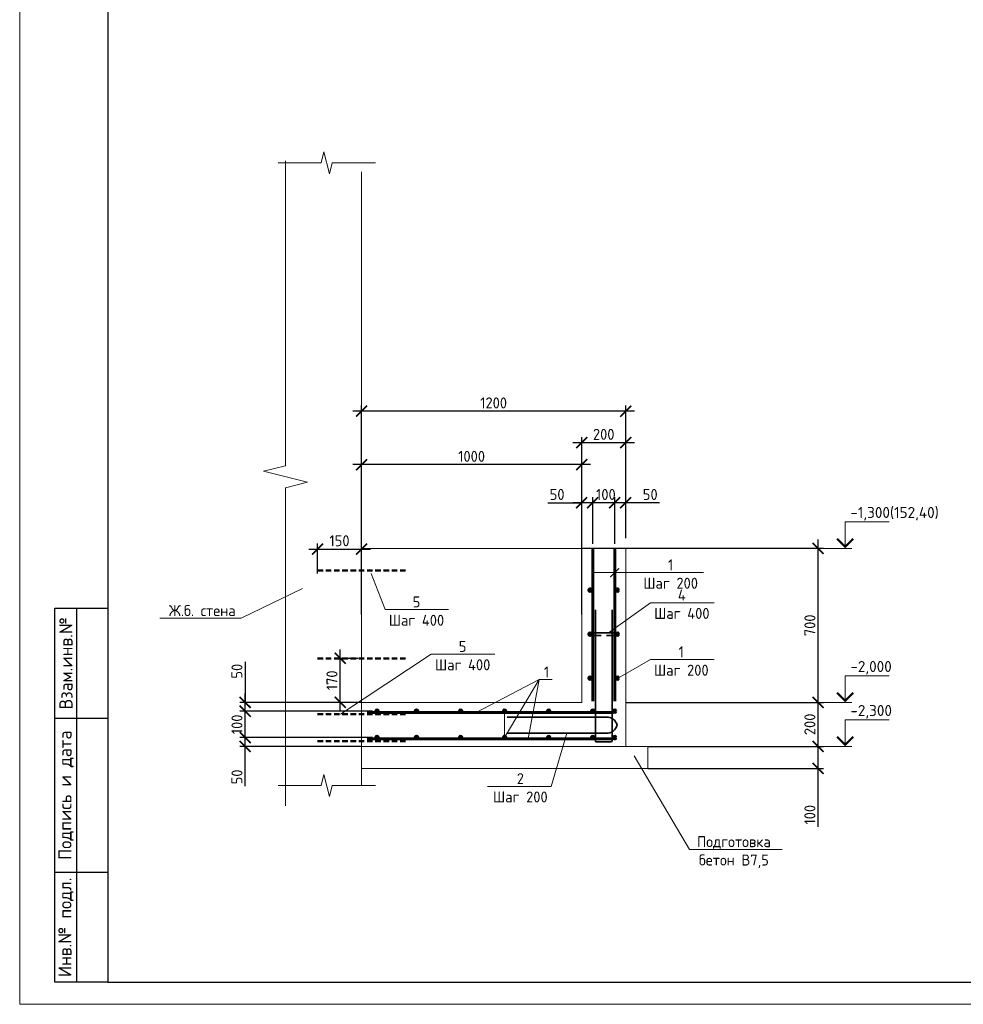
# Model space of a CAD drawing. Header units: millimetres. Extents: x 130535 to 3472113, y -231620 to 121434.
# Tile 27 of 133: x 344596 to 366028, y -140765 to -118390. Entities that reach past the tile are written whole.
import ezdxf
from ezdxf import colors
from ezdxf.entities.mleader import LeaderData, LeaderLine
from ezdxf.enums import TextEntityAlignment as Align
from ezdxf.math import Vec2, Vec3

# ---------------------------------------------------------------- set-up
doc = ezdxf.new("R2010")
doc.units = ezdxf.units.MM
doc.linetypes.add('DASHED2', pattern=[0.375, 0.25, -0.125])
doc.layers.get('DEFPOINTS').update_dxf_attribs({"color": 1, "lineweight": 0})
for name, color, linetype, lineweight in [('Основная 0.35', 200, 'Continuous', 35), ('Основная 0.60', 142, 'Continuous', 60), ('РАЗМЕРЫ', 1, 'Continuous', 9), ('Разрез жилая часть$0$Отметки', 1, 'Continuous', 20), ('Символы 0.20', 1, 'Continuous', 20), ('Текст', 7, 'Continuous', 25), ('Тонкая', 81, 'Continuous', 20), ('Тонкая 0.20', 30, 'Continuous', 20), ('ТОНКИЕ', 7, 'Continuous', 9)]:
    doc.layers.add(name, color=color, linetype=linetype, lineweight=lineweight)
doc.layers.add('ТОЛСТЫЕ_ОСНОВНЫЕ', color=6, linetype='Continuous')
doc.styles.add('GOST-2.304_Type-B', font='GOST_Common.ttf')
doc.styles.add('style1', font='GOST_Common.ttf', dxfattribs={"height": 500})
doc.styles.add('ГОСТ', font='isocpeur.TTF')
doc.dimstyles.new('СПДС', dxfattribs={"dimscale": 100, "dimtxt": 2.5, "dimasz": 2.5, "dimexe": 1.25, "dimexo": 0, "dimtad": 1, "dimdec": 0, "dimtxsty": 'GOST-2.304_Type-B', "dimblk": 'ARCHTICK', "dimcen": 2.5, "dimdle": 2, "dimadec": 0, "dimazin": 2, "dimtfac": 0.75, "dimtdec": 0, "dimtmove": 1, "dimatfit": 3, "dimfxl": 1, "dimtolj": 1, "dimarcsym": 1})

# ---------------------------------------------------------------- blocks, each defined once
blk = doc.blocks.new('*U5')
at = {"layer": 'ТОЛСТЫЕ_ОСНОВНЫЕ'}
for p, q in [((8, 5), (8, 90)), ((8, 90), (20, 90)), ((13, 5), (13, 90)), ((8, 65), (20, 65)), ((8, 30), (20, 30)), ((20, 5), (8, 5))]:
    blk.add_line(p, q, dxfattribs=at)
at = {"layer": 'ТОЛСТЫЕ_ОСНОВНЫЕ', "color": 6}
blk.add_lwpolyline([(20, 5), (589, 5), (589, 415), (20, 415)], close=True, dxfattribs=at)
at = {"layer": 'ТОНКИЕ'}
blk.add_lwpolyline([(0, 0), (594, 0), (594, 420), (0, 420)], close=True, dxfattribs=at)
at = {"layer": 'Текст', "style": 'style1'}
for s, p in [('Взам.инв.№', (10.5, 77.5)), ('Подпись и дата', (10.5, 47.5)), ('Инв.№ подл.', (10.5, 17.5))]:
    blk.add_text(s, height=3, rotation=90, dxfattribs=at).set_placement(p, align=Align.MIDDLE)
blk = doc.blocks.new('_None')
blk = doc.blocks.new('_ArchTick')
at = {"color": 0, "linetype": 'ByBlock', "const_width": 0.15}
blk.add_lwpolyline([(-0.5, -0.5), (0.5, 0.5)], dxfattribs=at)
blk = doc.blocks.new('*D683')
at = {"layer": 'DEFPOINTS', "color": 0, "linetype": 'Continuous', "lineweight": 0, "transparency": 16777216}
for p in [(349717, -134703), (352360, -134903), (352610, -134703)]:
    blk.add_point(p, dxfattribs=at)
at = {"layer": 'РАЗМЕРЫ', "color": 0, "linetype": 'Continuous', "lineweight": -2, "transparency": 16777216}
for p, q in [((349717, -135103), (349717, -134503)), ((352610, -134703), (349592, -134703)), ((352360, -134903), (349592, -134903)), ((349717, -135810), (349717, -134903))]:
    blk.add_line(p, q, dxfattribs=at)
at = {"layer": 'РАЗМЕРЫ', "color": 0, "linetype": 'Continuous', "lineweight": -2, "transparency": 16777216, "xscale": 250, "yscale": 250, "zscale": 250}
for p, rotation in [((349717, -134703), 90), ((349717, -134903), 270)]:
    blk.add_blockref('_ArchTick', p, dxfattribs=dict(at, rotation=rotation))
at = {"layer": 'РАЗМЕРЫ', "color": 0, "linetype": 'Continuous', "lineweight": 0, "transparency": 16777216, "insert": (349530, -135598), "char_height": 250, "attachment_point": 5, "rotation": 90, "style": 'GOST-2.304_Type-B'}
blk.add_mtext('\\A1;50', dxfattribs=at)
blk = doc.blocks.new('*D684')
at = {"layer": 'DEFPOINTS', "color": 0, "linetype": 'Continuous', "lineweight": 0, "transparency": 16777216}
for p in [(349717, -134103), (352610, -134103), (352610, -134703)]:
    blk.add_point(p, dxfattribs=at)
at = {"layer": 'РАЗМЕРЫ', "color": 0, "linetype": 'Continuous', "lineweight": -2, "transparency": 16777216}
for p, q in [((349717, -134903), (349717, -133903)), ((352610, -134103), (349592, -134103)), ((352610, -134703), (349592, -134703))]:
    blk.add_line(p, q, dxfattribs=at)
at = {"layer": 'РАЗМЕРЫ', "color": 0, "linetype": 'Continuous', "lineweight": -2, "transparency": 16777216, "xscale": 250, "yscale": 250, "zscale": 250}
for p, rotation in [((349717, -134103), 90), ((349717, -134703), 270)]:
    blk.add_blockref('_ArchTick', p, dxfattribs=dict(at, rotation=rotation))
at = {"layer": 'РАЗМЕРЫ', "color": 0, "linetype": 'Continuous', "lineweight": 0, "transparency": 16777216, "insert": (349530, -134403), "char_height": 250, "attachment_point": 5, "rotation": 90, "style": 'GOST-2.304_Type-B'}
blk.add_mtext('\\A1;100', dxfattribs=at)
blk = doc.blocks.new('*D685')
at = {"layer": 'DEFPOINTS', "color": 0, "linetype": 'Continuous', "lineweight": 0, "transparency": 16777216}
for p in [(349717, -133903), (352360, -133903), (352610, -134103)]:
    blk.add_point(p, dxfattribs=at)
at = {"layer": 'РАЗМЕРЫ', "color": 0, "linetype": 'Continuous', "lineweight": -2, "transparency": 16777216}
for p, q in [((349717, -132982), (349717, -133903)), ((349717, -134303), (349717, -133703)), ((352360, -133903), (349592, -133903)), ((352610, -134103), (349592, -134103))]:
    blk.add_line(p, q, dxfattribs=at)
at = {"layer": 'РАЗМЕРЫ', "color": 0, "linetype": 'Continuous', "lineweight": -2, "transparency": 16777216, "xscale": 250, "yscale": 250, "zscale": 250}
for p, rotation in [((349717, -133903), 90), ((349717, -134103), 270)]:
    blk.add_blockref('_ArchTick', p, dxfattribs=dict(at, rotation=rotation))
at = {"layer": 'РАЗМЕРЫ', "color": 0, "linetype": 'Continuous', "lineweight": 0, "transparency": 16777216, "insert": (349530, -133195), "char_height": 250, "attachment_point": 5, "rotation": 90, "style": 'GOST-2.304_Type-B'}
blk.add_mtext('\\A1;50', dxfattribs=at)
blk = doc.blocks.new('*D686')
at = {"layer": 'DEFPOINTS', "color": 0, "linetype": 'Continuous', "lineweight": 0, "transparency": 16777216}
for p in [(358110, -129367), (358360, -130174), (358110, -130299)]:
    blk.add_point(p, dxfattribs=at)
at = {"layer": 'РАЗМЕРЫ', "color": 0, "linetype": 'Continuous', "lineweight": -2, "transparency": 16777216}
for p, q in [((358110, -130299), (358110, -129242)), ((358360, -130174), (358360, -129242)), ((358560, -129367), (357910, -129367)), ((359130, -129367), (358360, -129367))]:
    blk.add_line(p, q, dxfattribs=at)
at = {"layer": 'РАЗМЕРЫ', "color": 0, "linetype": 'Continuous', "lineweight": -2, "transparency": 16777216, "xscale": 250, "yscale": 250, "zscale": 250, "rotation": 180}
blk.add_blockref('_ArchTick', (358110, -129367), dxfattribs=at)
at = {"layer": 'РАЗМЕРЫ', "color": 0, "linetype": 'Continuous', "lineweight": -2, "transparency": 16777216, "xscale": 250, "yscale": 250, "zscale": 250}
blk.add_blockref('_ArchTick', (358360, -129367), dxfattribs=at)
at = {"layer": 'РАЗМЕРЫ', "color": 0, "linetype": 'Continuous', "lineweight": 0, "transparency": 16777216, "insert": (358917, -129179), "char_height": 250, "attachment_point": 5, "style": 'GOST-2.304_Type-B'}
blk.add_mtext('\\A1;50', dxfattribs=at)
blk = doc.blocks.new('*D687')
at = {"layer": 'DEFPOINTS', "color": 0, "linetype": 'Continuous', "lineweight": 0, "transparency": 16777216}
for p in [(357610, -129367), (357610, -130299), (358110, -130299)]:
    blk.add_point(p, dxfattribs=at)
at = {"layer": 'РАЗМЕРЫ', "color": 0, "linetype": 'Continuous', "lineweight": -2, "transparency": 16777216}
for p, q in [((357610, -130299), (357610, -129242)), ((358110, -130299), (358110, -129242)), ((358310, -129367), (357410, -129367))]:
    blk.add_line(p, q, dxfattribs=at)
at = {"layer": 'РАЗМЕРЫ', "color": 0, "linetype": 'Continuous', "lineweight": -2, "transparency": 16777216, "xscale": 250, "yscale": 250, "zscale": 250, "rotation": 180}
blk.add_blockref('_ArchTick', (357610, -129367), dxfattribs=at)
at = {"layer": 'РАЗМЕРЫ', "color": 0, "linetype": 'Continuous', "lineweight": -2, "transparency": 16777216, "xscale": 250, "yscale": 250, "zscale": 250}
blk.add_blockref('_ArchTick', (358110, -129367), dxfattribs=at)
at = {"layer": 'РАЗМЕРЫ', "color": 0, "linetype": 'Continuous', "lineweight": 0, "transparency": 16777216, "insert": (357910, -129179), "char_height": 250, "attachment_point": 5, "style": 'GOST-2.304_Type-B'}
blk.add_mtext('\\A1;100', dxfattribs=at)
blk = doc.blocks.new('*D688')
at = {"layer": 'DEFPOINTS', "color": 0, "linetype": 'Continuous', "lineweight": 0, "transparency": 16777216}
for p in [(357360, -129367), (357360, -130174), (357610, -130299)]:
    blk.add_point(p, dxfattribs=at)
at = {"layer": 'РАЗМЕРЫ', "color": 0, "linetype": 'Continuous', "lineweight": -2, "transparency": 16777216}
for p, q in [((357360, -130174), (357360, -129242)), ((357610, -130299), (357610, -129242)), ((356590, -129367), (357360, -129367)), ((357810, -129367), (357160, -129367))]:
    blk.add_line(p, q, dxfattribs=at)
at = {"layer": 'РАЗМЕРЫ', "color": 0, "linetype": 'Continuous', "lineweight": -2, "transparency": 16777216, "xscale": 250, "yscale": 250, "zscale": 250, "rotation": 180}
blk.add_blockref('_ArchTick', (357360, -129367), dxfattribs=at)
at = {"layer": 'РАЗМЕРЫ', "color": 0, "linetype": 'Continuous', "lineweight": -2, "transparency": 16777216, "xscale": 250, "yscale": 250, "zscale": 250}
blk.add_blockref('_ArchTick', (357610, -129367), dxfattribs=at)
at = {"layer": 'РАЗМЕРЫ', "color": 0, "linetype": 'Continuous', "lineweight": 0, "transparency": 16777216, "insert": (356802, -129179), "char_height": 250, "attachment_point": 5, "style": 'GOST-2.304_Type-B'}
blk.add_mtext('\\A1;50', dxfattribs=at)
blk = doc.blocks.new('*D689')
at = {"layer": 'DEFPOINTS', "color": 0, "linetype": 'Continuous', "lineweight": 0, "transparency": 16777216}
for p in [(358860, -134903), (362730, -134903), (358860, -135403)]:
    blk.add_point(p, dxfattribs=at)
at = {"layer": 'РАЗМЕРЫ', "color": 0, "linetype": 'Continuous', "lineweight": -2, "transparency": 16777216}
for p, q in [((358860, -134903), (362855, -134903)), ((362730, -135603), (362730, -134703)), ((358860, -135403), (362855, -135403)), ((362730, -136731), (362730, -135403))]:
    blk.add_line(p, q, dxfattribs=at)
at = {"layer": 'РАЗМЕРЫ', "color": 0, "linetype": 'Continuous', "lineweight": -2, "transparency": 16777216, "xscale": 250, "yscale": 250, "zscale": 250}
for p, rotation in [((362730, -134903), 90), ((362730, -135403), 270)]:
    blk.add_blockref('_ArchTick', p, dxfattribs=dict(at, rotation=rotation))
at = {"layer": 'РАЗМЕРЫ', "color": 0, "linetype": 'Continuous', "lineweight": 0, "transparency": 16777216, "insert": (362543, -136456), "char_height": 250, "attachment_point": 5, "rotation": 90, "style": 'GOST-2.304_Type-B'}
blk.add_mtext('\\A1;100', dxfattribs=at)
blk = doc.blocks.new('*D690')
at = {"layer": 'DEFPOINTS', "color": 0, "linetype": 'Continuous', "lineweight": 0, "transparency": 16777216}
for p in [(358360, -133903), (362730, -133903), (358860, -134903)]:
    blk.add_point(p, dxfattribs=at)
at = {"layer": 'РАЗМЕРЫ', "color": 0, "linetype": 'Continuous', "lineweight": -2, "transparency": 16777216}
for p, q in [((362730, -135103), (362730, -133703)), ((358360, -133903), (362855, -133903)), ((358860, -134903), (362855, -134903))]:
    blk.add_line(p, q, dxfattribs=at)
at = {"layer": 'РАЗМЕРЫ', "color": 0, "linetype": 'Continuous', "lineweight": -2, "transparency": 16777216, "xscale": 250, "yscale": 250, "zscale": 250}
for p, rotation in [((362730, -133903), 90), ((362730, -134903), 270)]:
    blk.add_blockref('_ArchTick', p, dxfattribs=dict(at, rotation=rotation))
at = {"layer": 'РАЗМЕРЫ', "color": 0, "linetype": 'Continuous', "lineweight": 0, "transparency": 16777216, "insert": (362543, -134403), "char_height": 250, "attachment_point": 5, "rotation": 90, "style": 'GOST-2.304_Type-B'}
blk.add_mtext('\\A1;200', dxfattribs=at)
blk = doc.blocks.new('*D672')
at = {"layer": 'DEFPOINTS', "color": 0, "linetype": 'Continuous', "lineweight": 0, "transparency": 16777216}
for p in [(358360, -128001), (358360, -129403), (357360, -131903)]:
    blk.add_point(p, dxfattribs=at)
at = {"layer": 'РАЗМЕРЫ', "color": 0, "linetype": 'Continuous', "lineweight": -2, "transparency": 16777216}
for p, q in [((357360, -131903), (357360, -127876)), ((358360, -129403), (358360, -127876)), ((357160, -128001), (358560, -128001))]:
    blk.add_line(p, q, dxfattribs=at)
at = {"layer": 'РАЗМЕРЫ', "color": 0, "linetype": 'Continuous', "lineweight": -2, "transparency": 16777216, "xscale": 250, "yscale": 250, "zscale": 250, "rotation": 180}
blk.add_blockref('_ArchTick', (357360, -128001), dxfattribs=at)
at = {"layer": 'РАЗМЕРЫ', "color": 0, "linetype": 'Continuous', "lineweight": -2, "transparency": 16777216, "xscale": 250, "yscale": 250, "zscale": 250}
blk.add_blockref('_ArchTick', (358360, -128001), dxfattribs=at)
at = {"layer": 'РАЗМЕРЫ', "color": 0, "linetype": 'Continuous', "lineweight": 0, "transparency": 16777216, "insert": (357860, -127813), "char_height": 250, "attachment_point": 5, "style": 'GOST-2.304_Type-B'}
blk.add_mtext('\\A1;200', dxfattribs=at)
blk = doc.blocks.new('*D691')
at = {"layer": 'DEFPOINTS', "color": 0, "linetype": 'Continuous', "lineweight": 0, "transparency": 16777216}
for p in [(352360, -128501), (352360, -130403), (357360, -130403)]:
    blk.add_point(p, dxfattribs=at)
at = {"layer": 'РАЗМЕРЫ', "color": 0, "linetype": 'Continuous', "lineweight": -2, "transparency": 16777216}
for p, q in [((352360, -130403), (352360, -128376)), ((357360, -130403), (357360, -128376)), ((357560, -128501), (352160, -128501))]:
    blk.add_line(p, q, dxfattribs=at)
at = {"layer": 'РАЗМЕРЫ', "color": 0, "linetype": 'Continuous', "lineweight": -2, "transparency": 16777216, "xscale": 250, "yscale": 250, "zscale": 250, "rotation": 180}
blk.add_blockref('_ArchTick', (352360, -128501), dxfattribs=at)
at = {"layer": 'РАЗМЕРЫ', "color": 0, "linetype": 'Continuous', "lineweight": -2, "transparency": 16777216, "xscale": 250, "yscale": 250, "zscale": 250}
blk.add_blockref('_ArchTick', (357360, -128501), dxfattribs=at)
at = {"layer": 'РАЗМЕРЫ', "color": 0, "linetype": 'Continuous', "lineweight": 0, "transparency": 16777216, "insert": (354860, -128313), "char_height": 250, "attachment_point": 5, "style": 'GOST-2.304_Type-B'}
blk.add_mtext('\\A1;1000', dxfattribs=at)
blk = doc.blocks.new('*D692')
at = {"layer": 'DEFPOINTS', "color": 0, "linetype": 'Continuous', "lineweight": 0, "transparency": 16777216}
for p in [(357360, -130403), (362730, -130403), (362479, -133903)]:
    blk.add_point(p, dxfattribs=at)
at = {"layer": 'РАЗМЕРЫ', "color": 0, "linetype": 'Continuous', "lineweight": -2, "transparency": 16777216}
for p, q in [((362730, -134103), (362730, -130203)), ((357360, -130403), (362855, -130403)), ((362479, -133903), (362855, -133903))]:
    blk.add_line(p, q, dxfattribs=at)
at = {"layer": 'РАЗМЕРЫ', "color": 0, "linetype": 'Continuous', "lineweight": -2, "transparency": 16777216, "xscale": 250, "yscale": 250, "zscale": 250}
for p, rotation in [((362730, -130403), 90), ((362730, -133903), 270)]:
    blk.add_blockref('_ArchTick', p, dxfattribs=dict(at, rotation=rotation))
at = {"layer": 'РАЗМЕРЫ', "color": 0, "linetype": 'Continuous', "lineweight": 0, "transparency": 16777216, "insert": (362543, -132153), "char_height": 250, "attachment_point": 5, "rotation": 90, "style": 'GOST-2.304_Type-B'}
blk.add_mtext('\\A1;700', dxfattribs=at)
blk = doc.blocks.new('*D669')
at = {"layer": 'DEFPOINTS', "color": 0, "linetype": 'Continuous', "lineweight": 0, "transparency": 16777216}
for p in [(352360, -127286), (358360, -129403), (352360, -131903)]:
    blk.add_point(p, dxfattribs=at)
at = {"layer": 'РАЗМЕРЫ', "color": 0, "linetype": 'Continuous', "lineweight": -2, "transparency": 16777216}
for p, q in [((358560, -127286), (352160, -127286)), ((352360, -131903), (352360, -127161)), ((358360, -129403), (358360, -127161))]:
    blk.add_line(p, q, dxfattribs=at)
at = {"layer": 'РАЗМЕРЫ', "color": 0, "linetype": 'Continuous', "lineweight": -2, "transparency": 16777216, "xscale": 250, "yscale": 250, "zscale": 250, "rotation": 180}
blk.add_blockref('_ArchTick', (352360, -127286), dxfattribs=at)
at = {"layer": 'РАЗМЕРЫ', "color": 0, "linetype": 'Continuous', "lineweight": -2, "transparency": 16777216, "xscale": 250, "yscale": 250, "zscale": 250}
blk.add_blockref('_ArchTick', (358360, -127286), dxfattribs=at)
at = {"layer": 'РАЗМЕРЫ', "color": 0, "linetype": 'Continuous', "lineweight": 0, "transparency": 16777216, "insert": (355360, -127098), "char_height": 250, "attachment_point": 5, "style": 'GOST-2.304_Type-B'}
blk.add_mtext('\\A1;1200', dxfattribs=at)
blk = doc.blocks.new('*D670')
at = {"layer": 'DEFPOINTS', "color": 0, "linetype": 'Continuous', "lineweight": 0, "transparency": 16777216}
for p in [(352360, -130419), (351360, -130972), (352360, -130972)]:
    blk.add_point(p, dxfattribs=at)
at = {"layer": 'РАЗМЕРЫ', "color": 0, "linetype": 'Continuous', "lineweight": -2, "transparency": 16777216}
for p, q in [((351160, -130419), (352560, -130419)), ((351360, -130972), (351360, -130294)), ((352360, -130972), (352360, -130294))]:
    blk.add_line(p, q, dxfattribs=at)
at = {"layer": 'РАЗМЕРЫ', "color": 0, "linetype": 'Continuous', "lineweight": -2, "transparency": 16777216, "xscale": 250, "yscale": 250, "zscale": 250, "rotation": 180}
blk.add_blockref('_ArchTick', (351360, -130419), dxfattribs=at)
at = {"layer": 'РАЗМЕРЫ', "color": 0, "linetype": 'Continuous', "lineweight": -2, "transparency": 16777216, "xscale": 250, "yscale": 250, "zscale": 250}
blk.add_blockref('_ArchTick', (352360, -130419), dxfattribs=at)
at = {"layer": 'РАЗМЕРЫ', "color": 0, "linetype": 'Continuous', "lineweight": 0, "transparency": 16777216, "insert": (351860, -130231), "char_height": 250, "attachment_point": 5, "style": 'GOST-2.304_Type-B'}
blk.add_mtext('\\A1;150', dxfattribs=at)
blk = doc.blocks.new('*D700')
at = {"layer": 'DEFPOINTS', "color": 0, "linetype": 'Continuous', "lineweight": 0, "transparency": 16777216}
for p in [(351875, -132903), (352287, -132903), (352287, -133903)]:
    blk.add_point(p, dxfattribs=at)
at = {"layer": 'РАЗМЕРЫ', "color": 0, "linetype": 'Continuous', "lineweight": -2, "transparency": 16777216}
for p, q in [((352287, -132903), (351750, -132903)), ((351875, -134103), (351875, -132703)), ((352287, -133903), (351750, -133903))]:
    blk.add_line(p, q, dxfattribs=at)
at = {"layer": 'РАЗМЕРЫ', "color": 0, "linetype": 'Continuous', "lineweight": -2, "transparency": 16777216, "xscale": 250, "yscale": 250, "zscale": 250}
for p, rotation in [((351875, -132903), 90), ((351875, -133903), 270)]:
    blk.add_blockref('_ArchTick', p, dxfattribs=dict(at, rotation=rotation))
at = {"layer": 'РАЗМЕРЫ', "color": 0, "linetype": 'Continuous', "lineweight": 0, "transparency": 16777216, "insert": (351688, -133403), "char_height": 250, "attachment_point": 5, "rotation": 90, "style": 'GOST-2.304_Type-B'}
blk.add_mtext('\\A1;170', dxfattribs=at)

msp = doc.modelspace()

# ---------------------------------------------------------------- linework, layer by layer
at = {"linetype": 'DASHED2', "lineweight": 50, "ltscale": 500}
for p, q in [((351360.3, -130903.2), (353360.3, -130903.2)), ((351360.3, -132903.2), (353360.3, -132903.2)), ((351360.3, -134173.3), (353360.3, -134173.3)), ((351360.3, -134783.3), (353360.3, -134783.3))]:
    msp.add_line(p, q, dxfattribs=at)
at = {"linetype": 'ByBlock', "lineweight": 20, "ltscale": 0.5}
msp.add_lwpolyline([(350633.5, -121600.9), (350633.5, -128525.9), (350133.5, -128650.9), (351133.5, -128900.9), (350633.5, -129025.9), (350633.5, -136250.9)], dxfattribs=at)
at = {"layer": 'Основная 0.35'}
for p, q in [((357670.3, -134775.3), (357670.3, -131800.3)), ((358050.3, -134775.3), (358050.3, -131800.3)), ((358170.3, -132323.3), (357550.3, -132323.3)), ((357550.3, -132383.3), (357800.3, -132383.3)), ((358170.3, -132383.3), (357920.3, -132383.3)), ((355664.7, -134239.1), (357914.7, -134239.1)), ((355664.7, -134599.7), (357914.7, -134599.7)), ((357695.3, -134800.3), (358025.3, -134800.3))]:
    msp.add_line(p, q, dxfattribs=at)
for centre, radius, start, end in [((357550.3, -132353.3), 30, 90, 270), ((358170.3, -132353.3), 30, 270, 90), ((357937.3, -134471.1), 233.1, 12.58776, 95.55165), ((357937.3, -134367.7), 233.1, 264.44835, 347.41224), ((357695.3, -134775.3), 25, 180, 270), ((358025.3, -134775.3), 25, 270, 0)]:
    msp.add_arc(centre, radius, start, end, dxfattribs=at)
at = {"layer": 'Основная 0.60'}
for p, q in [((357610.3, -133878.3), (357610.3, -130403.3)), ((358110.3, -133878.3), (358110.3, -130403.3)), ((358076.6, -134133.3), (352485.3, -134133.3)), ((358076.6, -134733.3), (352485.3, -134733.3))]:
    msp.add_line(p, q, dxfattribs=at)
for centre in [(357550.3, -131353.3), (358170.3, -131353.3), (357550.3, -132353.3), (358170.3, -132353.3), (357550.3, -133353.3), (358170.3, -133353.3), (352710.3, -134103.3), (353610.3, -134103.3), (354610.3, -134103.3), (355610.3, -134103.3), (356610.3, -134103.3), (357610.3, -134103.3), (358110.3, -134103.3), (352710.3, -134703.3), (353610.3, -134703.3), (354610.3, -134703.3), (355610.3, -134703.3), (356610.3, -134703.3), (357610.3, -134703.3), (358110.3, -134703.3)]:
    msp.add_circle(centre, 30, dxfattribs=at)
at = {"layer": 'РАЗМЕРЫ', "linetype": 'Continuous', "lineweight": 0}
for p, q in [((356391.9, -133387.4), (354960.2, -134133.3)), ((356391.9, -133387.4), (356142.3, -134733.3)), ((350633.5, -133903.3), (352360.3, -133903.3))]:
    msp.add_line(p, q, dxfattribs=at)
msp.add_lwpolyline([(357360.3, -130403.3), (358360.3, -130403.3)], dxfattribs=at)
at = {"layer": 'Символы 0.20', "color": 1, "linetype": 'Continuous', "lineweight": 20, "ltscale": 100}
for p, q in [((363345.3, -129803.3), (364345.3, -129803.3)), ((362479.2, -130403.3), (363345.3, -130403.3)), ((363345.3, -133303.3), (364345.3, -133303.3)), ((362479.2, -133903.3), (363345.3, -133903.3)), ((363345.3, -134303.3), (364345.3, -134303.3)), ((362479.2, -134903.3), (363345.3, -134903.3))]:
    msp.add_line(p, q, dxfattribs=at)
at = {"layer": 'Символы 0.20', "color": 1, "linetype": 'Continuous', "lineweight": 20, "ltscale": 10000}
for p, q in [((363495.3, -130403.3), (363195.3, -130403.3)), ((363495.3, -133903.3), (363195.3, -133903.3)), ((363495.3, -134903.3), (363195.3, -134903.3))]:
    msp.add_line(p, q, dxfattribs=at)
for points in [[(363345.3, -130403.3), (363345.3, -129803.3)], [(363345.3, -133903.3), (363345.3, -133303.3)], [(363345.3, -134903.3), (363345.3, -134303.3)]]:
    msp.add_lwpolyline(points, dxfattribs=at)
at = {"layer": 'Символы 0.20', "color": 1, "linetype": 'Continuous', "lineweight": 20, "ltscale": 10000, "const_width": 50}
for points in [[(363162.9, -130185.7), (363345.3, -130368), (363527.6, -130185.7)], [(363162.9, -133685.7), (363345.3, -133868), (363527.6, -133685.7)], [(363162.9, -134685.7), (363345.3, -134868), (363527.6, -134685.7)]]:
    msp.add_lwpolyline(points, dxfattribs=at)
at = {"layer": 'Тонкая'}
for points in [[(350464.7, -121639.6), (350614.7, -121639.6), (351444.3, -121639.6), (351506.8, -121389.6), (351631.8, -121889.6), (351694.3, -121639.6), (352523.8, -121639.6), (352673.8, -121639.6)], [(350464.7, -135791.9), (350614.7, -135791.9), (351444.3, -135791.9), (351506.8, -135541.9), (351631.8, -136041.9), (351694.3, -135791.9), (352523.8, -135791.9), (352673.8, -135791.9)]]:
    msp.add_lwpolyline(points, dxfattribs=at)
at = {"layer": 'Тонкая 0.20'}
for p, q in [((352360.3, -121850.9), (352360.3, -135791.9)), ((357360.3, -130403.3), (352360.3, -130403.3)), ((357360.3, -133903.3), (357360.3, -130403.3)), ((357360.3, -133878.3), (357360.3, -130403.3)), ((358360.3, -130403.3), (358360.3, -133878.3)), ((358360.3, -130403.3), (358360.3, -134903.3)), ((352360.3, -134903.3), (352360.3, -133903.3)), ((352360.3, -133903.3), (357360.3, -133903.3)), ((358860.3, -134903.3), (352360.3, -134903.3)), ((358860.3, -134903.3), (358860.3, -135403.3)), ((359860.3, -134903.3), (360360.3, -134903.3)), ((358860.3, -135403.3), (352360.3, -135403.3))]:
    msp.add_line(p, q, dxfattribs=at)

# ---------------------------------------------------------------- block references
at = {"xscale": 100, "yscale": 100, "zscale": 100}
msp.add_blockref('*U5', (344595.6, -140764.6), dxfattribs=at)

# ---------------------------------------------------------------- texts
at = {"layer": 'Разрез жилая часть$0$Отметки', "linetype": 'Continuous', "lineweight": 25, "ltscale": 100, "style": 'ГОСТ'}
for s, p in [('-1,300(152,40)', (363462.8, -129713.3)), ('-2,000', (363462.8, -133213.3)), ('-2,300', (363462.8, -134213.3))]:
    msp.add_text(s, height=250, dxfattribs=at).set_placement(p)

# ---------------------------------------------------------------- dimensions: what is measured, and where the dimension line sits
at = {"layer": 'РАЗМЕРЫ', "color": 3, "linetype": 'Continuous', "lineweight": 0}
for base, p1, p2, picture, middle in [((352360.3, -127285.5), (358360.3, -129403.3), (352360.3, -131903.3), '*D669', (355360.3, -127098)), ((358360.3, -128000.9), (357360.3, -131903.3), (358360.3, -129403.3), '*D672', (357860.3, -127813.4)), ((352360.3, -128500.9), (357360.3, -130403.3), (352360.3, -130403.3), '*D691', (354860.3, -128313.4))]:
    dim = msp.add_linear_dim(base=base, p1=p1, p2=p2, dimstyle='СПДС', override={"dimlfac": 0.2}, dxfattribs=at)
    dim.commit()
    dim.dimension.update_dxf_attribs({"geometry": picture, "text_midpoint": middle})
for base, p1, p2, angle, picture, middle in [((357360.3, -129366.8), (357610.3, -130299.3), (357360.3, -130174.3), 180, '*D688', (356802.2, -129397.7)), ((357610.3, -129366.8), (358110.3, -130299.3), (357610.3, -130299.3), 180, '*D687', (357910.3, -129366.8)), ((358110.3, -129366.8), (358360.3, -130174.3), (358110.3, -130299.3), 180, '*D686', (358917.1, -129396.7)), ((362730.1, -134903.3), (358860.3, -135403.3), (358860.3, -134903.3), 90, '*D689', (362974.1, -136455.7))]:
    dim = msp.add_linear_dim(base=base, p1=p1, p2=p2, angle=angle, dimstyle='СПДС', override={"dimlfac": 0.2}, dxfattribs=at)
    dim.commit()
    dim.dimension.update_dxf_attribs({"geometry": picture, "text_midpoint": middle, "dimtype": 160})
at = {"layer": 'РАЗМЕРЫ', "linetype": 'Continuous', "lineweight": 0}
dim = msp.add_linear_dim(base=(352360.3, -130418.6), p1=(351360.3, -130972.2), p2=(352360.3, -130972.2), text='150', dimstyle='СПДС', dxfattribs=at)
dim.commit()
dim.dimension.update_dxf_attribs({"geometry": '*D670', "text_midpoint": (351860.3, -130231.1)})
at = {"layer": 'РАЗМЕРЫ', "color": 3, "linetype": 'Continuous', "lineweight": 0}
for base, p1, p2, picture, middle in [((362730.1, -130403.3), (362479.2, -133903.3), (357360.3, -130403.3), '*D692', (362542.6, -132153.3)), ((362730.1, -133903.3), (358860.3, -134903.3), (358360.3, -133903.3), '*D690', (362542.6, -134403.3))]:
    dim = msp.add_linear_dim(base=base, p1=p1, p2=p2, angle=90, dimstyle='СПДС', override={"dimlfac": 0.2}, dxfattribs=at)
    dim.commit()
    dim.dimension.update_dxf_attribs({"geometry": picture, "text_midpoint": middle})
for base, p1, p2, text, picture, middle in [((351875.2, -132903.2), (352286.7, -133903.3), (352286.7, -132903.2), '170', '*D700', (351687.7, -133403.3)), ((349717.2, -134103.3), (352610.3, -134703.3), (352610.3, -134103.3), '100', '*D684', (349529.7, -134403.3))]:
    dim = msp.add_linear_dim(base=base, p1=p1, p2=p2, angle=90, text=text, dimstyle='СПДС', override={"dimlfac": 0.2}, dxfattribs=at)
    dim.commit()
    dim.dimension.update_dxf_attribs({"geometry": picture, "text_midpoint": middle})
for base, p1, p2, picture, middle in [((349717.2, -133903.3), (352610.3, -134103.3), (352360.3, -133903.3), '*D685', (349698.4, -133194.8)), ((349717.2, -134703.3), (352360.3, -134903.3), (352610.3, -134703.3), '*D683', (349768.8, -135598))]:
    dim = msp.add_linear_dim(base=base, p1=p1, p2=p2, angle=90, text='50', dimstyle='СПДС', override={"dimlfac": 0.2}, dxfattribs=at)
    dim.commit()
    dim.dimension.update_dxf_attribs({"geometry": picture, "text_midpoint": middle, "dimtype": 160})

# ---------------------------------------------------------------- leaders
at = {"layer": 'Символы 0.20'}
ml = msp.add_multileader_mtext('Standard', dxfattribs=at)
ml.set_content('1\\PШаг 200', color=256, style='GOST-2.304_Type-B')
ml.set_leader_properties(color=256, linetype='ByLayer', lineweight=-1)
ml.set_arrow_properties(name='ARCHTICK')
ml.build(insert=Vec2(0, 0))
ml.multileader.update_dxf_attribs({"text_left_attachment_type": 6, "text_right_attachment_type": 6, "dogleg_length": 1, "arrow_head_size": 200, "scale": 20})
ctx = ml.context
ctx.base_point, ctx.scale, ctx.char_height, ctx.arrow_head_size, ctx.landing_gap_size, ctx.plane_origin = Vec3(358779.2, -130954.1), 20, 250, 200, 9, Vec3(355110.3, -130654.1)
ctx.left_attachment, ctx.right_attachment, ctx.text_align_type = 6, 6, 1
notes = []
notes.append((ctx, [(1, (1, 1, 0), (358679.2, -130954.1), (1, 0), 100, [(1, [(358110.3, -130954.1), (357610.3, -130954.1)], 0, [])])]))
ctx.mtext.insert, ctx.mtext.alignment, ctx.mtext.flow_direction = Vec3(359381, -130654.1), 2, 5
ml = msp.add_multileader_mtext('Standard', dxfattribs=at)
ml.set_content('5\\PШаг 400', color=256, style='GOST-2.304_Type-B')
ml.set_leader_properties(color=256, linetype='ByLayer', lineweight=-1)
ml.set_arrow_properties(name='NONE')
ml.build(insert=Vec2(0, 0))
ml.multileader.update_dxf_attribs({"text_left_attachment_type": 6, "text_right_attachment_type": 6, "dogleg_length": 1, "arrow_head_size": 18, "scale": 20})
ctx = ml.context
ctx.base_point, ctx.scale, ctx.char_height, ctx.arrow_head_size, ctx.landing_gap_size, ctx.plane_origin = Vec3(352993.7, -131796.8), 20, 250, 18, 9, Vec3(352143, -131672.2)
ctx.left_attachment, ctx.right_attachment, ctx.text_align_type = 6, 6, 1
notes.append((ctx, [(0, (1, 1, 0), (352893.7, -131796.8), (1, 0), 100, [(0, [(352577.9, -130972.2)], 0, [])])]))
ctx.mtext.insert, ctx.mtext.alignment, ctx.mtext.flow_direction = Vec3(353608, -131496.8), 2, 5
ml = msp.add_multileader_mtext('Standard', dxfattribs=at)
ml.set_content('Ж.б. стена', color=256, style='GOST-2.304_Type-B')
ml.set_leader_properties(color=256, linetype='ByLayer', lineweight=-1)
ml.set_arrow_properties(name='NONE')
ml.build(insert=Vec2(0, 0))
ml.multileader.update_dxf_attribs({"text_left_attachment_type": 6, "text_right_attachment_type": 6, "dogleg_length": 1, "arrow_head_size": 18, "scale": 20})
ctx = ml.context
ctx.base_point, ctx.scale, ctx.char_height, ctx.arrow_head_size, ctx.landing_gap_size, ctx.plane_origin = Vec3(347971.9, -131993.7), 20, 250, 18, 9, Vec3(350004.5, -132301.5)
ctx.left_attachment, ctx.right_attachment = 6, 6
notes.append((ctx, [(0, (1, 1, 0), (349625.5, -131993.7), (-1, 0), 100, [(0, [(351015.2, -131316)], 0, [])])]))
ctx.mtext.insert, ctx.mtext.flow_direction = Vec3(347980.9, -131693.7), 5
ml = msp.add_multileader_mtext('Standard', dxfattribs=at)
ml.set_content('4\\PШаг 400', color=256, style='GOST-2.304_Type-B')
ml.set_leader_properties(color=256, linetype='ByLayer', lineweight=-1)
ml.set_arrow_properties(name='NONE')
ml.build(insert=Vec2(0, 0))
ml.multileader.update_dxf_attribs({"text_left_attachment_type": 6, "text_right_attachment_type": 6, "dogleg_length": 1, "arrow_head_size": 18, "scale": 20})
ctx = ml.context
ctx.base_point, ctx.scale, ctx.char_height, ctx.arrow_head_size, ctx.landing_gap_size, ctx.plane_origin = Vec3(359021, -131639.7), 20, 250, 18, 9, Vec3(355170.3, -135209.2)
ctx.left_attachment, ctx.right_attachment, ctx.text_align_type = 6, 6, 1
notes.append((ctx, [(0, (1, 1, 0), (358921, -131639.7), (1, 0), 100, [(0, [(357966.3, -132323.3)], 0, [])])]))
ctx.mtext.insert, ctx.mtext.alignment, ctx.mtext.flow_direction = Vec3(359635.3, -131339.7), 2, 5
ml = msp.add_multileader_mtext('Standard', dxfattribs=at)
ml.set_content('5\\PШаг 400', color=256, style='GOST-2.304_Type-B')
ml.set_leader_properties(color=256, linetype='ByLayer', lineweight=-1)
ml.set_arrow_properties(name='NONE')
ml.build(insert=Vec2(0, 0))
ml.multileader.update_dxf_attribs({"text_left_attachment_type": 6, "text_right_attachment_type": 6, "dogleg_length": 1, "arrow_head_size": 18, "scale": 20})
ctx = ml.context
ctx.base_point, ctx.scale, ctx.char_height, ctx.arrow_head_size, ctx.landing_gap_size, ctx.plane_origin = Vec3(354042.1, -132808.1), 20, 250, 18, 9, Vec3(353191.4, -132683.5)
ctx.left_attachment, ctx.right_attachment, ctx.text_align_type = 6, 6, 1
notes.append((ctx, [(0, (1, 1, 0), (353942.1, -132808.1), (1, 0), 100, [(0, [(351878.7, -134173.3)], 0, [])])]))
ctx.mtext.insert, ctx.mtext.alignment, ctx.mtext.flow_direction = Vec3(354656.4, -132508.1), 2, 5
ml = msp.add_multileader_mtext('Standard', dxfattribs=at)
ml.set_content('1\\PШаг 200', color=256, style='GOST-2.304_Type-B')
ml.set_leader_properties(color=256, linetype='ByLayer', lineweight=-1)
ml.set_arrow_properties(name='NONE')
ml.build(insert=Vec2(0, 0))
ml.multileader.update_dxf_attribs({"text_left_attachment_type": 6, "text_right_attachment_type": 6, "dogleg_length": 1, "arrow_head_size": 18, "scale": 20})
ctx = ml.context
ctx.base_point, ctx.scale, ctx.char_height, ctx.arrow_head_size, ctx.landing_gap_size, ctx.plane_origin = Vec3(359021, -132930.7), 20, 250, 18, 9, Vec3(355170.3, -133064.1)
ctx.left_attachment, ctx.right_attachment, ctx.text_align_type = 6, 6, 1
notes.append((ctx, [(0, (1, 1, 0), (358921, -132930.7), (1, 0), 100, [(0, [(358170.3, -133364.1)], 0, [])])]))
ctx.mtext.insert, ctx.mtext.alignment, ctx.mtext.flow_direction = Vec3(359622.8, -132630.7), 2, 5
ml = msp.add_multileader_mtext('Standard', dxfattribs=at)
ml.set_content('1', color=256, style='GOST-2.304_Type-B')
ml.set_leader_properties(color=256, linetype='ByLayer', lineweight=-1)
ml.set_arrow_properties(name='NONE')
ml.build(insert=Vec2(0, 0))
ml.multileader.update_dxf_attribs({"text_left_attachment_type": 6, "text_right_attachment_type": 6, "dogleg_length": 1, "arrow_head_size": 18, "scale": 20})
ctx = ml.context
ctx.base_point, ctx.scale, ctx.char_height, ctx.arrow_head_size, ctx.landing_gap_size, ctx.plane_origin = Vec3(356491.9, -133387.4), 20, 250, 18, 9, Vec3(355743.6, -129233.3)
ctx.left_attachment, ctx.right_attachment = 6, 6
notes.append((ctx, [(0, (1, 1, 0), (356391.9, -133387.4), (1, 0), 100, [(1, [(355610.3, -134103.3), (355610.3, -134703.3)], 0, [])])]))
ctx.mtext.insert, ctx.mtext.width, ctx.mtext.flow_direction = Vec3(356500.9, -133087.4), 28.429, 5
ml = msp.add_multileader_mtext('Standard', dxfattribs=at)
ml.set_content('2\\PШаг 200', color=256, style='GOST-2.304_Type-B')
ml.set_leader_properties(color=256, linetype='ByLayer', lineweight=-1)
ml.set_arrow_properties(name='NONE')
ml.build(insert=Vec2(0, 0))
ml.multileader.update_dxf_attribs({"text_left_attachment_type": 6, "text_right_attachment_type": 6, "dogleg_length": 1, "arrow_head_size": 18, "scale": 20})
ctx = ml.context
ctx.base_point, ctx.scale, ctx.char_height, ctx.arrow_head_size, ctx.landing_gap_size, ctx.plane_origin = Vec3(355365.5, -135812), 20, 250, 18, 9, Vec3(350275.9, -131478.7)
ctx.left_attachment, ctx.right_attachment, ctx.text_align_type = 6, 6, 1
notes.append((ctx, [(1, (1, 1, 0), (356669.1, -135812), (-1, 0), 100, [(0, [(357022.2, -134599.7)], 0, [])])]))
ctx.mtext.insert, ctx.mtext.alignment, ctx.mtext.flow_direction = Vec3(355967.3, -135512), 2, 5
ml = msp.add_multileader_mtext('Standard', dxfattribs=at)
ml.set_content('Подготовка\\Pбетон В7,5', color=256, style='GOST-2.304_Type-B')
ml.set_leader_properties(color=256, linetype='ByLayer', lineweight=-1)
ml.set_arrow_properties(name='NONE')
ml.build(insert=Vec2(0, 0))
ml.multileader.update_dxf_attribs({"text_left_attachment_type": 6, "text_right_attachment_type": 6, "dogleg_length": 1, "arrow_head_size": 18, "scale": 20})
ctx = ml.context
ctx.base_point, ctx.scale, ctx.char_height, ctx.arrow_head_size, ctx.landing_gap_size, ctx.plane_origin = Vec3(359908, -137243.9), 20, 250, 18, 9, Vec3(358569.2, -133421.8)
ctx.left_attachment, ctx.right_attachment, ctx.text_align_type = 6, 6, 1
notes.append((ctx, [(1, (1, 1, 0), (359808, -137243.9), (1, 0), 100, [(0, [(358555.9, -135120.6)], 0, [])])]))
ctx.mtext.insert, ctx.mtext.alignment, ctx.mtext.flow_direction = Vec3(360817, -136943.9), 2, 5
for ctx, leaders in notes:
    for number, flags, end, landing, length, lines in leaders:
        leader = LeaderData()
        leader.index, (leader.has_last_leader_line, leader.has_dogleg_vector, leader.attachment_direction) = number, flags
        leader.last_leader_point, leader.dogleg_vector, leader.dogleg_length = Vec3(end), Vec3(landing), length
        for number, points, colour, breaks in lines:
            line = LeaderLine()
            line.index, line.vertices, line.color, line.breaks = number, Vec3.list(points), colors.encode_raw_color(colour), breaks
            leader.lines.append(line)
        ctx.leaders.append(leader)

doc.saveas('drawing.dxf')
